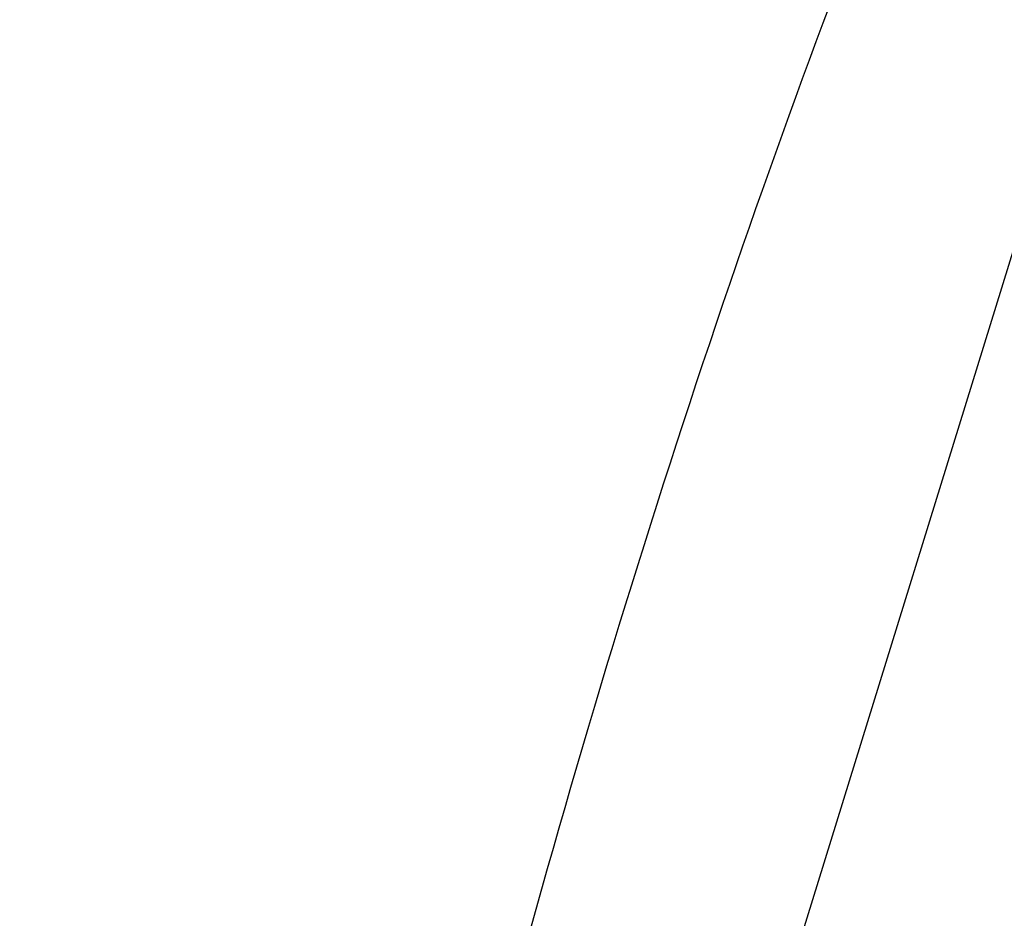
# Model space of a CAD drawing. Header units: millimetres. Extents: x 0 to 594, y 0 to 420.
# Tile 196 of 256: x 504.594 to 504.987, y 332.444 to 332.802. Entities that reach past the tile are written whole.
import ezdxf

# ---------------------------------------------------------------- set-up
doc = ezdxf.new("R2010")
doc.units = ezdxf.units.MM
doc.header["$LTSCALE"] = 32.67
doc.layers.get('0').update_dxf_attribs({"linetype": 'CONTINUOUS'})

msp = doc.modelspace()

# ---------------------------------------------------------------- linework, layer by layer
at = {"color": 7, "linetype": 'CONTINUOUS'}
msp.add_line((505.87979, 335.58791), (504.02799, 329.59546), dxfattribs=at)
for points, knots in [([(505.36716, 334.85023), (505.32881, 334.85022), (505.23691, 334.8421), (505.09311, 334.7986), (504.94007, 334.71443), (504.79176, 334.59495), (504.64901, 334.44148), (504.51268, 334.25536), (504.38373, 334.03808), (504.26314, 333.79139), (504.15188, 333.51732), (504.05089, 333.21813), (503.96101, 332.89632), (503.88301, 332.55461), (503.81756, 332.19588), (503.76521, 331.82316), (503.72643, 331.43963), (503.70154, 331.04853), (503.69075, 330.6532), (503.69416, 330.25699), (503.71175, 329.86328), (503.74335, 329.47541), (503.7887, 329.09667), (503.84741, 328.73029), (503.91896, 328.37936), (504.00276, 328.04687), (504.07508, 327.81074), (504.11828, 327.68562), (504.12616, 327.66329)], [0, 0, 0, 0, 0.014618, 0.035023, 0.056924, 0.080941, 0.107482, 0.136779, 0.168921, 0.20389, 0.241588, 0.281853, 0.32447, 0.369187, 0.415716, 0.463746, 0.512943, 0.562959, 0.613435, 0.664005, 0.714305, 0.763971, 0.81265, 0.86, 0.905696, 0.949437, 0.990953, 1, 1, 1, 1]), ([(505.64103, 334.82344), (505.61336, 334.81547), (505.53189, 334.78664), (505.4006, 334.71443), (505.25229, 334.59495), (505.10954, 334.44148), (504.97321, 334.25536), (504.84426, 334.03808), (504.72367, 333.79139), (504.61241, 333.51732), (504.51142, 333.21813), (504.42154, 332.89632), (504.34354, 332.55461), (504.27809, 332.19588), (504.22574, 331.82316), (504.18696, 331.43963), (504.16207, 331.04853), (504.15128, 330.6532), (504.15417, 330.31782), (504.16155, 330.11473), (504.16482, 330.04396)], [0, 0, 0, 0, 0.016462, 0.049296, 0.085301, 0.125092, 0.169014, 0.2172, 0.269626, 0.326142, 0.386506, 0.450397, 0.517436, 0.587193, 0.659199, 0.732954, 0.807937, 0.883609, 0.959424, 1, 1, 1, 1]), ([(505.18833, 333.35508), (505.18256, 333.3464), (505.138, 333.27816), (505.05925, 333.13959), (504.9617, 332.92792), (504.87294, 332.69212), (504.79385, 332.43453), (504.72524, 332.15774), (504.66782, 331.86455), (504.63531, 331.64621), (504.62046, 331.52625), (504.6184, 331.50909)], [0, 0, 0, 0, 0.016047, 0.125468, 0.245184, 0.374713, 0.513315, 0.660049, 0.813812, 0.973377, 1, 1, 1, 1])]:
    msp.add_open_spline(points, degree=3, knots=knots, dxfattribs=at)

doc.saveas('drawing.dxf')
